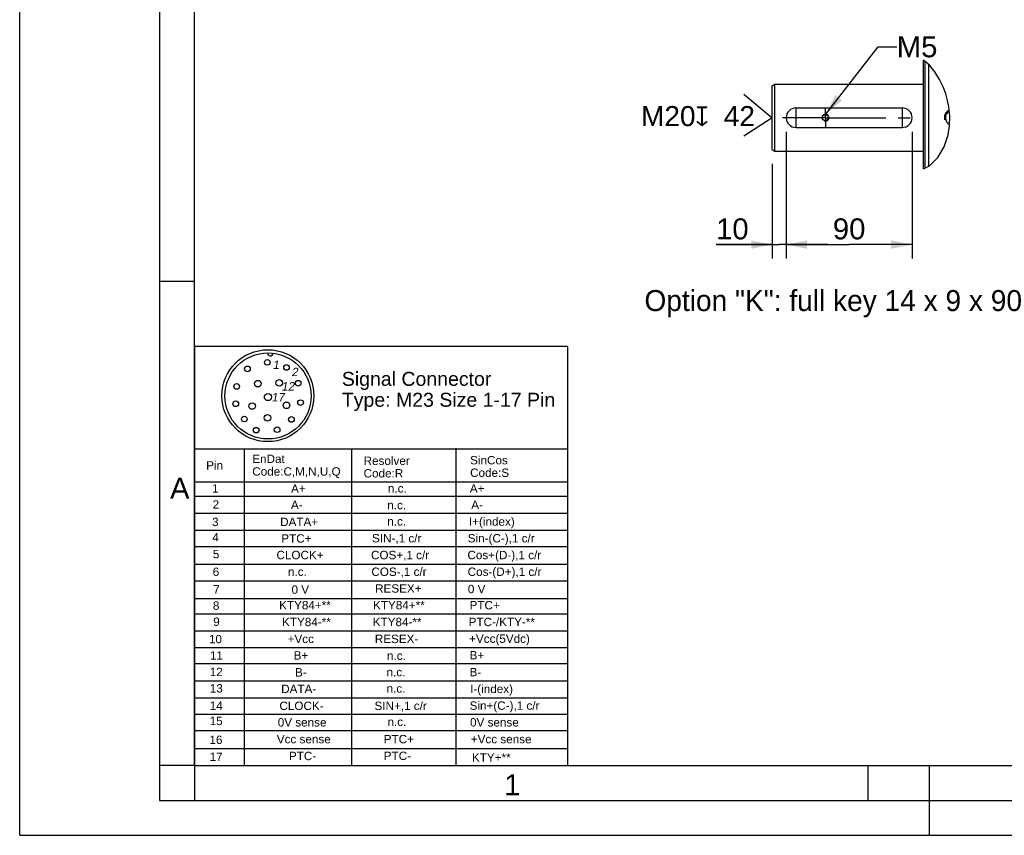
# Model space of a CAD drawing. Header units: millimetres. Extents: x 0 to 420, y 0 to 297.
# Tile 1 of 65: x 0 to 141, y 0 to 117. Entities that reach past the tile are written whole.
import ezdxf

# ---------------------------------------------------------------- set-up
doc = ezdxf.new("R2010")
doc.units = ezdxf.units.MM
doc.header["$LTSCALE"] = 23.1
doc.linetypes.add('CENTER', pattern=[0.6, 0.375, -0.075, 0.075, -0.075])
doc.layers.get('0').update_dxf_attribs({"linetype": 'CONTINUOUS'})
for name, color, linetype in [('AXIS', 7, 'CONTINUOUS'), ('COMPONENTS', 7, 'CONTINUOUS'), ('DETAIL', 7, 'CONTINUOUS'), ('DIMENSION', 7, 'CONTINUOUS')]:
    doc.layers.add(name, color=color, linetype=linetype)
doc.styles.get("Standard").update_dxf_attribs({"font": 'arial.ttf'})
doc.styles.add('TEXTSTYLE_2', font='arial.ttf')
doc.styles.add('TEXTSTYLE_4', font='gdt')
doc.dimstyles.new('DIMSTYLE_11', dxfattribs={"dimtxt": 3, "dimasz": 3, "dimexe": 0.18, "dimexo": 0.0625, "dimgap": 0.09, "dimtad": 1, "dimdec": 3, "dimlfac": 5, "dimdsep": 46, "dimtxsty": 'STANDARD', "dimblk": '_FILLED', "dimblk1": '_FILLED', "dimblk2": '_FILLED', "dimcen": 0.09, "dimadec": 0, "dimazin": 0, "dimtp": 0.2, "dimtm": 0.2, "dimtfac": 1, "dimtdec": 3, "dimtofl": 0, "dimtmove": 0, "dimatfit": 3, "dimldrblk": '_FILLED', "dimfxl": 1, "dimtolj": 1, "dimarcsym": 0})
doc.dimstyles.new('DIMSTYLE_12', dxfattribs={"dimtxt": 3, "dimasz": 3, "dimexe": 0.18, "dimexo": 0.0625, "dimgap": 0.09, "dimtad": 1, "dimdec": 3, "dimlfac": 5, "dimdsep": 46, "dimtxsty": 'STANDARD', "dimblk": '_FILLED', "dimblk1": '_FILLED', "dimblk2": '_FILLED', "dimcen": 0.09, "dimadec": 0, "dimazin": 0, "dimtp": 0.3, "dimtm": 0.3, "dimtfac": 1, "dimtdec": 3, "dimtofl": 0, "dimtmove": 0, "dimatfit": 3, "dimldrblk": '_FILLED', "dimfxl": 1, "dimtolj": 1, "dimarcsym": 0})
doc.dimstyles.get("Standard").update_dxf_attribs({"dimtxt": 3, "dimasz": 3, "dimexe": 0.18, "dimexo": 0.0625, "dimgap": 0.09, "dimtad": 1, "dimdec": 3, "dimdsep": 46, "dimtxsty": 'STANDARD', "dimblk": '_FILLED', "dimblk1": '_FILLED', "dimblk2": '_FILLED', "dimcen": 0.09, "dimadec": 0, "dimazin": 0, "dimtol": 1, "dimtp": 0.001, "dimtm": 0.001, "dimtfac": 1, "dimtdec": 3, "dimtofl": 0, "dimtmove": 0, "dimatfit": 3, "dimldrblk": '_FILLED', "dimfxl": 1, "dimtolj": 1, "dimarcsym": 0})

# ---------------------------------------------------------------- blocks, each defined once
blk = doc.blocks.new('_FILLED')
at = {"color": 0, "linetype": 'BYBLOCK'}
blk.add_solid([(0, 0), (-1, 0.2), (-1, -0.2)], dxfattribs=at)
blk = doc.blocks.new('*D17')
at = {"layer": 'DIMENSION', "color": 2, "linetype": 'CONTINUOUS'}
for p, q in [((109.53, 100.6), (109.53, 82.46)), ((107.53, 96.03), (107.53, 82.46)), ((107.53, 84.46), (99.51, 84.46)), ((99.51, 84.46), (108.53, 84.46)), ((115.53, 84.46), (108.53, 84.46)), ((109.53, 84.46), (115.53, 84.46))]:
    blk.add_line(p, q, dxfattribs=at)
at = {"layer": 'DIMENSION', "color": 2, "linetype": 'CONTINUOUS', "xscale": 3, "yscale": 3, "zscale": 3}
blk.add_blockref('_FILLED', (107.53, 84.46), dxfattribs=at)
at = {"layer": 'DIMENSION', "color": 2, "linetype": 'CONTINUOUS', "xscale": 3, "yscale": 3, "zscale": 3, "rotation": 180}
blk.add_blockref('_FILLED', (109.53, 84.46), dxfattribs=at)
at = {"layer": 'DIMENSION', "color": 2, "linetype": 'CONTINUOUS', "insert": (104.17, 88.21), "char_height": 3, "width": 4.6617, "attachment_point": 3, "line_spacing_factor": 0.9}
blk.add_mtext('10', dxfattribs=at)
blk = doc.blocks.new('*D18')
at = {"layer": 'DIMENSION', "color": 2, "linetype": 'CONTINUOUS'}
for p, q in [((109.53, 100.6), (109.53, 82.46)), ((127.53, 100.6), (127.53, 82.46)), ((109.53, 84.46), (118.53, 84.46)), ((127.53, 84.46), (118.53, 84.46))]:
    blk.add_line(p, q, dxfattribs=at)
at = {"layer": 'DIMENSION', "color": 2, "linetype": 'CONTINUOUS', "xscale": 3, "yscale": 3, "zscale": 3, "rotation": 180}
blk.add_blockref('_FILLED', (109.53, 84.46), dxfattribs=at)
at = {"layer": 'DIMENSION', "color": 2, "linetype": 'CONTINUOUS', "xscale": 3, "yscale": 3, "zscale": 3}
blk.add_blockref('_FILLED', (127.53, 84.46), dxfattribs=at)
at = {"layer": 'DIMENSION', "color": 2, "linetype": 'CONTINUOUS', "insert": (118.53, 88.21), "char_height": 3, "width": 4.6617, "attachment_point": 2, "line_spacing_factor": 0.9}
blk.add_mtext('90', dxfattribs=at)
blk = doc.blocks.new('17PINS_BL2', base_point=(51.64, 39.89))
at = {"layer": 'DETAIL', "color": 2, "linetype": 'CONTINUOUS'}
for p, q in [((24.98, 69.89), (24.98, 9.89)), ((78.3, 69.89), (24.98, 69.89)), ((78.3, 69.89), (78.3, 9.95)), ((24.98, 55.28), (78.3, 55.28)), ((32.09, 55.28), (32.09, 9.95)), ((47.4, 55.28), (47.4, 9.95)), ((62.35, 55.34), (62.35, 9.95)), ((24.98, 50.53), (78.3, 50.53)), ((24.98, 48.49), (78.3, 48.49)), ((24.98, 46.04), (78.3, 46.04)), ((24.98, 43.61), (78.3, 43.61)), ((24.98, 41.31), (78.3, 41.31)), ((24.98, 38.78), (78.3, 38.78)), ((24.98, 36.41), (78.3, 36.41)), ((24.98, 33.87), (78.3, 33.87)), ((24.98, 31.65), (78.3, 31.65)), ((24.98, 29.26), (78.3, 29.26)), ((24.98, 26.87), (78.3, 26.87)), ((78.3, 24.54), (24.98, 24.54)), ((24.98, 22.11), (78.3, 22.11)), ((24.98, 19.68), (78.3, 19.68)), ((24.98, 17.33), (78.3, 17.33)), ((24.98, 15), (78.3, 15)), ((24.98, 12.43), (78.3, 12.43)), ((78.23, 9.95), (24.98, 9.95))]:
    blk.add_line(p, q, dxfattribs=at)
for centre, radius in [((35.47, 62.86), 6.57), ((35.49, 62.82), 6.15), ((35.4, 67.62), 0.402), ((32.55, 66.69), 0.402), ((38.13, 66.9), 0.402), ((34.03, 64.58), 0.47), ((37.1, 64.69), 0.47), ((39.8, 64.64), 0.402), ((31.02, 64.18), 0.402), ((30.88, 61.7), 0.402), ((35.48, 62.67), 0.515), ((38.14, 61.48), 0.47), ((40.14, 61.87), 0.402), ((33.23, 61.38), 0.47), ((32.1, 59.52), 0.402), ((35.4, 59.68), 0.47), ((38.84, 59.46), 0.402), ((33.8, 57.93), 0.402), ((36.79, 58), 0.402)]:
    blk.add_circle(centre, radius, dxfattribs=at)
blk.add_arc((35.83, 68.96), 0.403, 178.7834, 355.0273, dxfattribs=at)
at = {"layer": 'DETAIL', "color": 2, "linetype": 'CONTINUOUS', "oblique": 10}
for s, height, p in [('1', 1.2, (36.14, 66.69)), ('2', 1.2, (38.84, 65.66)), ('12', 1.196, (37.39, 63.6)), ('17', 1.196, (35.97, 62.03))]:
    blk.add_text(s, height=height, dxfattribs=at).set_placement(p)
at = {"layer": 'DETAIL', "color": 2, "linetype": 'CONTINUOUS'}
for s, height, p in [('Signal Connector', 1.9939, (46.04, 64.27)), ('Type: M23 Size 1-17 Pin', 1.9939, (46.04, 61.28)), ('Pin', 1.196, (26.65, 52.3)), ('EnDat', 1.196, (33.24, 53.23)), ('Resolver', 1.196, (49.15, 52.96)), ('SinCos', 1.196, (64.37, 53.04)), ('Code:C,M,N,U,Q', 1.1964, (33.24, 51.43)), ('Code:R', 1.196, (49.15, 51.17)), ('Code:S', 1.196, (64.37, 51.25)), ('1', 1.2, (27.5, 48.99)), ('A+', 1.196, (38.78, 48.98)), ('n.c.', 1.196, (52.62, 49.01)), ('A+', 1.196, (64.33, 49)), ('2', 1.2, (27.58, 46.7)), ('A-', 1.196, (38.77, 46.66)), ('A-', 1.196, (64.53, 46.66)), ('n.c.', 1.196, (52.53, 46.62)), ('3', 1.2, (27.5, 44.21)), ('DATA+', 1.196, (37.22, 44.22)), ('n.c.', 1.196, (52.53, 44.29)), ('I+(index)', 1.196, (64.2, 44.27)), ('4', 1.2, (27.53, 42.02)), ('PTC+', 1.196, (37.39, 41.85)), ('SIN-,1 c/r', 1.196, (50.35, 41.88)), ('Sin-(C-),1 c/r', 1.1964, (64.03, 41.88)), ('Cos+(D-),1 c/r', 1.1964, (63.99, 39.48)), ('5', 1.2, (27.6, 39.61)), ('CLOCK+', 1.196, (36.7, 39.48)), ('COS+,1 c/r', 1.196, (50.21, 39.48)), ('6', 1.2, (27.58, 37.08)), ('n.c.', 1.196, (38.34, 37.09)), ('COS-,1 c/r', 1.196, (50.26, 37.09)), ('Cos-(D+),1 c/r', 1.1964, (64.02, 37.09)), ('7', 1.2, (27.66, 34.57)), ('0 V', 1.196, (38.85, 34.54)), ('RESEX+', 1.196, (50.79, 34.7)), ('0 V', 1.196, (64.05, 34.62)), ('8', 1.2, (27.61, 32.25)), ('KTY84+**', 1.196, (37.08, 32.31)), ('KTY84+**', 1.196, (50.5, 32.31)), ('PTC+', 1.196, (64.29, 32.31)), ('9', 1.2, (27.66, 29.94)), ('KTY84-**', 1.196, (37.5, 29.91)), ('KTY84-**', 1.196, (50.46, 29.91)), ('PTC-/KTY-**', 1.1964, (64.16, 29.91)), ('10', 1.196, (27.05, 27.46)), ('+Vcc', 1.196, (38.29, 27.49)), ('RESEX-', 1.196, (50.75, 27.49)), ('+Vcc(5Vdc)', 1.196, (64.23, 27.52)), ('11', 1.196, (27.2, 25.12)), ('B+', 1.196, (39.16, 25.13)), ('n.c.', 1.196, (52.49, 25.09)), ('B+', 1.196, (64.3, 25.16)), ('12', 1.196, (27.16, 22.77)), ('B-', 1.196, (64.29, 22.74)), ('B-', 1.196, (39.35, 22.71)), ('n.c.', 1.196, (52.43, 22.74)), ('13', 1.196, (27.17, 20.42)), ('DATA-', 1.196, (37.37, 20.34)), ('n.c.', 1.196, (52.43, 20.4)), ('I-(index)', 1.196, (64.37, 20.34)), ('14', 1.196, (27.16, 17.94)), ('CLOCK-', 1.196, (37.12, 17.92)), ('SIN+,1 c/r', 1.196, (50.71, 17.92)), ('Sin+(C-),1 c/r', 1.1964, (64.3, 17.95)), ('15', 1.196, (27.15, 15.76)), ('0V sense', 1.196, (36.88, 15.56)), ('n.c.', 1.196, (52.56, 15.63)), ('0V sense', 1.196, (64.36, 15.56)), ('16', 1.196, (27.12, 13.06)), ('Vcc sense', 1.196, (36.75, 13.16)), ('PTC+', 1.196, (52.03, 13.16)), ('+Vcc sense', 1.196, (64.47, 13.16)), ('17', 1.196, (27.14, 10.63)), ('PTC-', 1.196, (38.48, 10.75)), ('PTC-', 1.196, (52.03, 10.77)), ('KTY+**', 1.196, (64.63, 10.54))]:
    blk.add_text(s, height=height, dxfattribs=at).set_placement(p)
blk = doc.blocks.new('CENTER_HOLE_ASM_BL4', base_point=(98.16, 102.98))
at = {"layer": 'DETAIL', "color": 2, "linetype": 'CONTINUOUS'}
for p, q in [((103.46, 105.98), (107.53, 102.6)), ((107.53, 102.6), (103.46, 99.98))]:
    blk.add_line(p, q, dxfattribs=at)
for s, p in [('M20', (88.79, 101.4)), ('42', (100.62, 101.4))]:
    blk.add_text(s, height=2.865, dxfattribs=at).set_placement(p)
at = {"layer": 'DETAIL', "color": 2, "linetype": 'CONTINUOUS', "style": 'TEXTSTYLE_4'}
blk.add_text('x', height=2.86, dxfattribs=at).set_placement((96.56, 101.4))

msp = doc.modelspace()

# ---------------------------------------------------------------- linework, layer by layer
at = {"color": 2, "linetype": 'CONTINUOUS'}
for p, q in [((0, 0), (0, 297)), ((20, 292), (20, 5)), ((20, 79.25), (25, 79.25)), ((25, 10), (20, 10)), ((25, 10), (25, 5)), ((121.25, 5), (121.25, 10)), ((130, 0), (130, 10)), ((20, 5), (415, 5)), ((0, 0), (232.75, 0))]:
    msp.add_line(p, q, dxfattribs=at)
at = {"color": 7, "linetype": 'CONTINUOUS'}
for p, q in [((25, 10), (25, 287)), ((130.01289, 110.12882), (129.13413, 110.83318)), ((130.79831, 109.17822), (130.01289, 110.12882)), ((131.46506, 108.08462), (130.79831, 109.17822)), ((132.01039, 106.91061), (131.46506, 108.08462)), ((132.34226, 105.9976), (132.01039, 106.91061)), ((132.60147, 105.07319), (132.34226, 105.9976)), ((132.7872, 104.1363), (132.60147, 105.07319)), ((132.91881, 102.81625), (132.7872, 104.1363)), ((132.88822, 101.48096), (132.91881, 102.81625)), ((132.67623, 100.14129), (132.88822, 101.48096)), ((132.1095, 98.43975), (132.67623, 100.14129)), ((131.21783, 96.90737), (132.1095, 98.43975)), ((129.13413, 95.29864), (130.01289, 95.70239)), ((130.01289, 95.70239), (131.21783, 96.90737)), ((25, 10), (410, 10))]:
    msp.add_line(p, q, dxfattribs=at)
at = {"layer": 'AXIS', "color": 2, "linetype": 'CENTER'}
for q in [(115.13013, 104.02307), (109.01057, 102.60307), (115.13013, 101.18307), (127.8071, 102.60307)]:
    msp.add_line((115.13013, 102.60307), q, dxfattribs=at)
at = {"layer": 'COMPONENTS', "color": 7, "linetype": 'CONTINUOUS'}
for p, q in [((129.13413, 95.29864), (129.13413, 110.83318)), ((129.33416, 110.67285), (129.33416, 95.39054)), ((129.93413, 95.66621), (129.93413, 110.19194)), ((107.53013, 107.17213), (107.93013, 107.40307)), ((107.53013, 98.03403), (107.53013, 107.17211)), ((107.93013, 97.80307), (107.93013, 107.40307)), ((107.93013, 107.40307), (129.13413, 107.40307)), ((110.93013, 104.00307), (110.93013, 101.20307)), ((110.93013, 104.00307), (126.13013, 104.00307)), ((126.13013, 104.00307), (126.13013, 101.20307)), ((110.93013, 101.20307), (126.13013, 101.20307)), ((107.53013, 98.03401), (107.93013, 97.80307)), ((107.93013, 97.80307), (129.13413, 97.80307))]:
    msp.add_line(p, q, dxfattribs=at)
msp.add_circle((115.13013, 102.60307), 0.42, dxfattribs=at)
for centre, radius, start, end in [((110.93013, 102.60307), 1.4, 90, 270), ((126.13013, 102.60307), 1.4, 270, 90), ((133.33413, 102.60307), 1.05, 117.6229467, 245.0997092)]:
    msp.add_arc(centre, radius, start, end, dxfattribs=at)
at = {"layer": 'COMPONENTS', "color": 2, "linetype": 'CONTINUOUS'}
for centre, radius, start in [((115.13013, 102.60307), 0.5, 255), ((133.33413, 102.60307), 1.2, 114.7689828)]:
    msp.add_arc(centre, radius, start, 195, dxfattribs=at)

# ---------------------------------------------------------------- block references
at = {"layer": 'DETAIL', "color": 2, "linetype": 'CONTINUOUS'}
for name, p in [('CENTER_HOLE_ASM_BL4', (98.1604, 102.98016)), ('17PINS_BL2', (51.63607, 39.88749))]:
    msp.add_blockref(name, p, dxfattribs=at)

# ---------------------------------------------------------------- texts
at = {"color": 2, "linetype": 'CONTINUOUS', "char_height": 3, "attachment_point": 1, "line_spacing_factor": 0.9, "style": 'TEXTSTYLE_2'}
for s, insert, width in [('A', (21.4816, 51.11363), 2.7881041), ('1', (69.23353, 8.72631), 2.330855)]:
    msp.add_mtext(s, dxfattribs=dict(at, insert=insert, width=width))
at = {"layer": 'DETAIL', "color": 2, "linetype": 'CONTINUOUS', "char_height": 3, "attachment_point": 1, "line_spacing_factor": 0.9}
for s, insert, width in [('M5', (125.32762, 114.2451), 5.8104089), ('Option "K": full key 14 x 9 x 90', (89.27078, 77.95808), 56.2416357)]:
    msp.add_mtext(s, dxfattribs=dict(at, insert=insert, width=width))

# ---------------------------------------------------------------- dimensions: what is measured, and where the dimension line sits
at = {"layer": 'DIMENSION', "color": 2, "linetype": 'CONTINUOUS'}
for base, p1, p2, dimstyle, picture, middle in [((109.53013, 84.45808), (107.53013, 96.03401), (109.53013, 100.60307), 'DIMSTYLE_11', '*D17', (97.17545, 86.70808)), ((127.53013, 84.45808), (109.53013, 100.60307), (127.53013, 100.60307), 'DIMSTYLE_12', '*D18', (116.19928, 86.70808))]:
    dim = msp.add_linear_dim(base=base, p1=p1, p2=p2, dimstyle=dimstyle, dxfattribs=at)
    dim.commit()
    dim.dimension.update_dxf_attribs({"geometry": picture, "text_midpoint": middle, "dimtype": 160})

# ---------------------------------------------------------------- leaders
at = {"layer": 'DETAIL', "color": 2, "linetype": 'CONTINUOUS'}
msp.add_leader([(115.19361, 103.09902), (122.6984, 112.7451), (125.32762, 112.7451)], dimstyle='STANDARD', override={"dimtad": 0}, dxfattribs=at)

doc.saveas('drawing.dxf')
